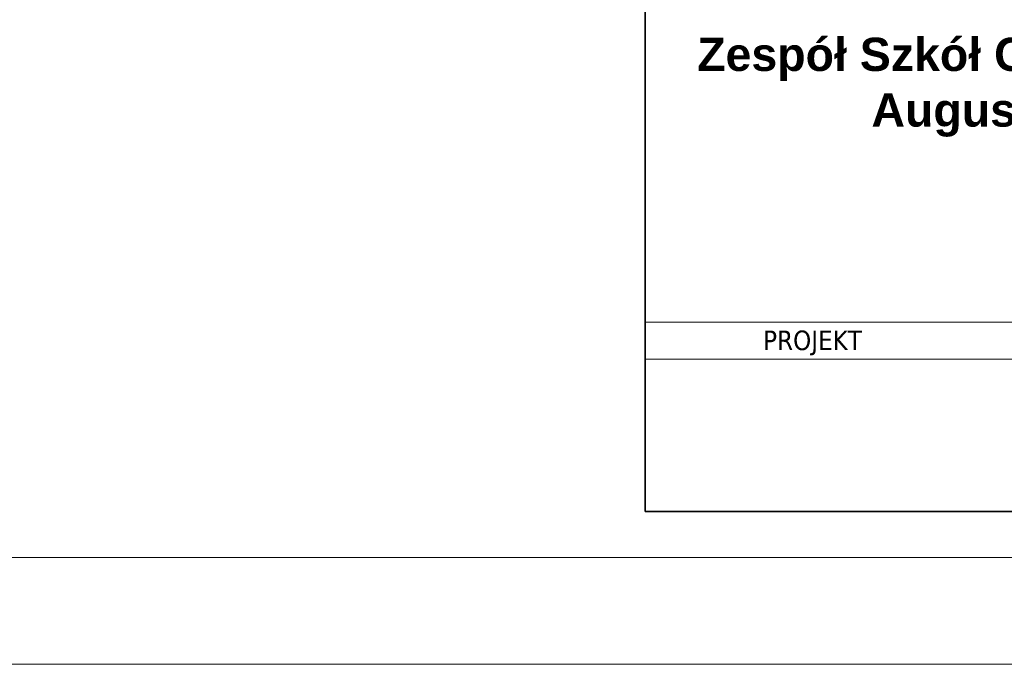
# Model space of a CAD drawing. Header units: metres. Extents: x 8472212 to 8494180, y 5728195 to 5779639.
# Tile 17 of 106: x 8476707 to 8477167, y 5732631 to 5732933. Entities that reach past the tile are written whole.
import ezdxf

# ---------------------------------------------------------------- set-up
doc = ezdxf.new("R2010")
doc.units = ezdxf.units.M
doc.header["$MEASUREMENT"] = 0
doc.layers.add('0A_MJ_tabelka', color=252, linetype='CONTINUOUS', lineweight=5)
doc.layers.add('0A_NIEwidoczne', color=222, linetype='CONTINUOUS', lineweight=0)
doc.styles.add('arial', font='arial.ttf')

msp = doc.modelspace()

# ---------------------------------------------------------------- linework, layer by layer
at = {"layer": '0A_MJ_tabelka', "color": 7, "lineweight": 35}
for p, q in [((8476999.35, 5733150.94), (8476999.35, 5732702.56)), ((8476999.35, 5732702.56), (8478509.73, 5732702.56))]:
    msp.add_line(p, q, dxfattribs=at)
at = {"layer": '0A_MJ_tabelka', "color": 7}
for p, q in [((8476999.35, 5732869.13), (8476999.35, 5732702.56)), ((8478528.01, 5732681.08), (8475658.01, 5732681.08))]:
    msp.add_line(p, q, dxfattribs=at)
at = {"layer": '0A_MJ_tabelka', "color": 7, "linetype": 'Continuous'}
for p, q in [((8476999.35, 5732791.23), (8477556.21, 5732791.23)), ((8476999.35, 5732773.89), (8477556.21, 5732773.89))]:
    msp.add_line(p, q, dxfattribs=at)
at = {"layer": '0A_NIEwidoczne', "lineweight": 0}
msp.add_line((8478578.01, 5732631.08), (8475608.01, 5732631.08), dxfattribs=at)

# ---------------------------------------------------------------- texts
at = {"layer": '0A_MJ_tabelka', "color": 7, "insert": (8477280.28, 5732924.24), "char_height": 15.56096, "width": 515.0573, "attachment_point": 2, "line_spacing_factor": 1.004016, "style": 'arial'}
msp.add_mtext('{\\fArial|b1|i0|c238|p34;Zespół Szkół Centrum Kształcenia Rolniczego im. Augusta Zamoyskiego w Jabłoniu\\P}ul. A. Zamoyskiego 4\\P21-205 Jabłoń', dxfattribs=at)
at = {"layer": '0A_MJ_tabelka', "color": 7, "insert": (8477054.48, 5732787.24), "char_height": 9.1538, "attachment_point": 1, "style": 'arial'}
msp.add_mtext('\\pt10.9758;{\\fTahoma|b0|i0|c238|p34;PROJEKT}', dxfattribs=at)

doc.saveas('drawing.dxf')
